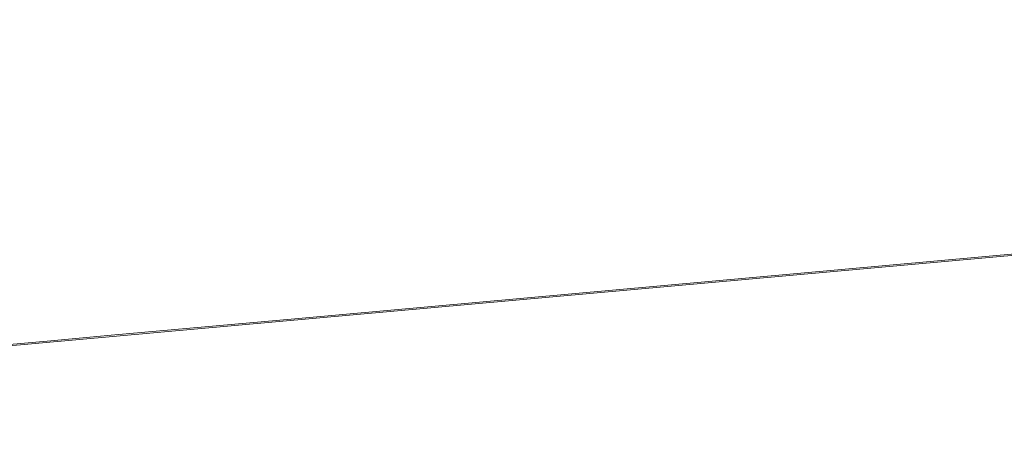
# Model space of a CAD drawing. Header units: millimetres. Extents: x -2180 to 91692, y -6418 to 21859.
# Tile 173 of 256: x 68038 to 72189, y -6418 to -4618. Entities that reach past the tile are written whole.
import ezdxf

# ---------------------------------------------------------------- set-up
doc = ezdxf.new("R2010")
doc.units = ezdxf.units.MM
doc.layers.add('Section Boxes', color=7, linetype='Continuous', lineweight=9)
doc.layers.add('Topography', color=7, linetype='Continuous', lineweight=9)

msp = doc.modelspace()

# ---------------------------------------------------------------- linework, layer by layer
at = {"layer": 'Section Boxes'}
msp.add_line((91692, -3857.7), (63281.4, -6418.1), dxfattribs=at)
at = {"layer": 'Topography'}
for p, q in [((80592.5, -4853.1), (69198.5, -5879.9)), ((69198.5, -5879.9), (68423.7, -5949.7)), ((68154.6, -5974), (63302, -6411.3)), ((68423.7, -5949.7), (68154.6, -5974))]:
    msp.add_line(p, q, dxfattribs=at)

doc.saveas('drawing.dxf')
